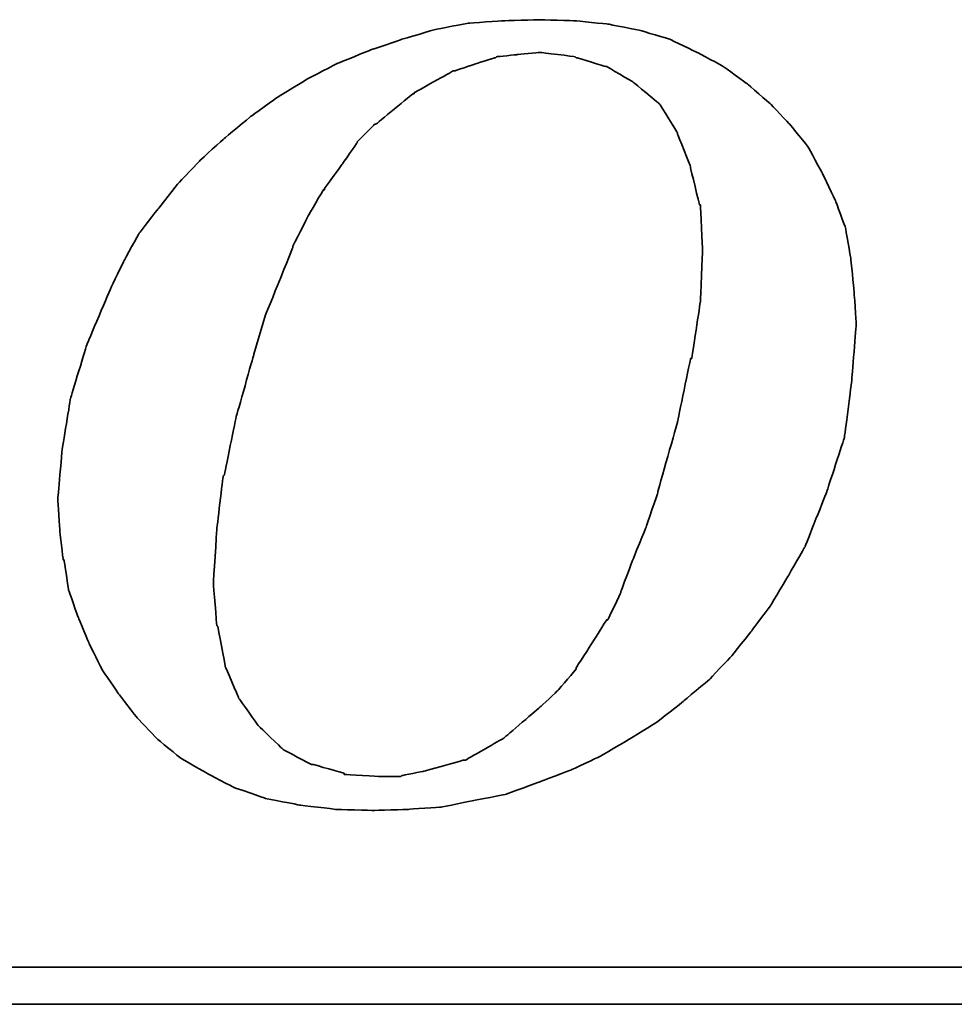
# Model space of a CAD drawing. Header units: millimetres. Extents: x -115 to 753, y -125 to 121.
# Tile 81 of 96: x 485.34 to 488.9, y 3.68 to 7.43. Entities that reach past the tile are written whole.
import ezdxf

# ---------------------------------------------------------------- set-up
doc = ezdxf.new("R2010")
doc.units = ezdxf.units.MM
doc.layers.add('DIM', color=4, linetype='Continuous')
doc.layers.add('layer 1', color=7, linetype='Continuous')

# ---------------------------------------------------------------- blocks, each defined once
blk = doc.blocks.new('TBI MOTION logo(完整正式版)')
at = {"layer": 'layer 1', "color": 22, "lineweight": 35}
for points, knots in [([(-11.34375, -6.98375), (-11.34375, -6.98375), (-10.91375, -7.43875), (-10.91375, -7.43875), (-10.91375, -7.43875), (-10.91375, -7.43875), (-10.38625, -7.87125), (-10.38625, -7.87125), (-10.38625, -7.87125), (-10.38625, -7.87125), (-9.81125, -8.20375), (-9.81125, -8.20375), (-9.81125, -8.20375), (-9.81125, -8.20375), (-9.21125, -8.51875), (-9.21125, -8.51875), (-9.21125, -8.51875), (-9.21125, -8.51875), (-8.51625, -8.75875), (-8.51625, -8.75875), (-8.51625, -8.75875), (-8.51625, -8.75875), (-7.77125, -8.90375), (-7.77125, -8.90375), (-7.77125, -8.90375), (-7.77125, -8.90375), (-6.97875, -8.99875), (-6.97875, -8.99875), (-6.97875, -8.99875), (-6.97875, -8.99875), (-6.14125, -9.02375), (-6.14125, -9.02375), (-6.14125, -9.02375), (-6.14125, -9.02375), (-5.37125, -8.99875), (-5.37125, -8.99875), (-5.37125, -8.99875), (-5.37125, -8.99875), (-4.65375, -8.94875), (-4.65375, -8.94875), (-4.65375, -8.94875), (-4.65375, -8.94875), (-3.93375, -8.80625), (-3.93375, -8.80625), (-3.93375, -8.80625), (-3.93375, -8.80625), (-3.21375, -8.66375), (-3.21375, -8.66375), (-3.21375, -8.66375), (-3.21375, -8.66375), (-2.49375, -8.39875), (-2.49375, -8.39875), (-2.49375, -8.39875), (-2.49375, -8.39875), (-1.79875, -8.13375), (-1.79875, -8.13375), (-1.79875, -8.13375), (-1.79875, -8.13375), (-1.17375, -7.84375), (-1.17375, -7.84375), (-1.17375, -7.84375), (-1.17375, -7.84375), (-0.52375, -7.46375), (-0.52375, -7.46375), (-0.52375, -7.46375), (-0.52375, -7.46375), (0.10124, -7.07875), (0.10124, -7.07875), (0.10124, -7.07875), (0.10124, -7.07875), (0.67625, -6.62375), (0.67625, -6.62375), (0.67625, -6.62375), (0.67625, -6.62375), (1.24874, -6.14375), (1.24874, -6.14375), (1.24874, -6.14375), (1.24874, -6.14375), (1.72874, -5.64125), (1.72874, -5.64125), (1.72874, -5.64125), (1.72874, -5.64125), (2.18624, -5.06375), (2.18624, -5.06375), (2.18624, -5.06375), (2.18624, -5.06375), (2.61625, -4.48874), (2.61625, -4.48874), (2.61625, -4.48874), (2.61625, -4.48874), (3.00125, -3.83874), (3.00125, -3.83874), (3.00125, -3.83874), (3.00125, -3.83874), (3.36124, -3.21374), (3.36124, -3.21374), (3.36124, -3.21374), (3.36124, -3.21374), (3.84374, -1.99125), (3.84374, -1.99125), (3.84374, -1.99125), (3.84374, -1.99125), (4.22625, -0.81875), (4.22625, -0.81875), (4.22625, -0.81875), (4.22625, -0.81875), (4.39125, 0.45624), (4.39125, 0.45624), (4.39125, 0.45624), (4.39125, 0.45624), (4.48874, 1.70124), (4.48874, 1.70124), (4.48874, 1.70124), (4.48874, 1.70124), (4.43874, 2.44625), (4.43874, 2.44625), (4.43874, 2.44625), (4.43874, 2.44625), (4.36874, 3.14125), (4.36874, 3.14125), (4.36874, 3.14125), (4.36874, 3.14125), (4.25125, 3.81125), (4.25125, 3.81125), (4.25125, 3.81125), (4.25125, 3.81125), (4.03124, 4.41125), (4.03124, 4.41125), (4.03124, 4.41125), (4.03124, 4.41125), (3.74374, 5.01125), (3.74374, 5.01125), (3.74374, 5.01125), (3.74374, 5.01125), (3.43124, 5.58875), (3.43124, 5.58875), (3.43124, 5.58875), (3.43124, 5.58875), (3.02625, 6.09125), (3.02625, 6.09125), (3.02625, 6.09125), (3.02625, 6.09125), (2.59374, 6.54875), (2.59374, 6.54875), (2.59374, 6.54875), (2.59374, 6.54875), (2.09124, 6.98125), (2.09124, 6.98125), (2.09124, 6.98125), (2.09124, 6.98125), (1.56124, 7.36625), (1.56124, 7.36625), (1.56124, 7.36625), (1.56124, 7.36625), (0.98624, 7.67625), (0.98624, 7.67625), (0.98624, 7.67625), (0.98624, 7.67625), (0.38624, 7.96375), (0.38624, 7.96375), (0.38624, 7.96375), (0.38624, 7.96375), (-0.25875, 8.15625), (-0.25875, 8.15625), (-0.25875, 8.15625), (-0.25875, 8.15625), (-0.98125, 8.30125), (-0.98125, 8.30125), (-0.98125, 8.30125), (-0.98125, 8.30125), (-1.70124, 8.37125), (-1.70124, 8.37125), (-1.70124, 8.37125), (-1.70124, 8.37125), (-2.49375, 8.39624), (-2.49375, 8.39624), (-2.49375, 8.39624), (-2.49375, 8.39624), (-3.28625, 8.37125), (-3.28625, 8.37125), (-3.28625, 8.37125), (-3.28625, 8.37125), (-4.05125, 8.32125), (-4.05125, 8.32125), (-4.05125, 8.32125), (-4.05125, 8.32125), (-4.77375, 8.18125), (-4.77375, 8.18125), (-4.77375, 8.18125), (-4.77375, 8.18125), (-5.51625, 7.96375), (-5.51625, 7.96375), (-5.51625, 7.96375), (-5.51625, 7.96375), (-6.21125, 7.72625), (-6.21125, 7.72625), (-6.21125, 7.72625), (-6.21125, 7.72625), (-6.92875, 7.43625), (-6.92875, 7.43625), (-6.92875, 7.43625), (-6.92875, 7.43625), (-7.57875, 7.10125), (-7.57875, 7.10125), (-7.57875, 7.10125), (-7.57875, 7.10125), (-8.24875, 6.69125), (-8.24875, 6.69125), (-8.24875, 6.69125), (-8.24875, 6.69125), (-8.84875, 6.26125), (-8.84875, 6.26125), (-8.84875, 6.26125), (-8.84875, 6.26125), (-9.42625, 5.78125), (-9.42625, 5.78125), (-9.42625, 5.78125), (-9.42625, 5.78125), (-9.95375, 5.30125), (-9.95375, 5.30125), (-9.95375, 5.30125), (-9.95375, 5.30125), (-10.43375, 4.79624), (-10.43375, 4.79624), (-10.43375, 4.79624), (-10.43375, 4.79624), (-10.88875, 4.22125), (-10.88875, 4.22125), (-10.88875, 4.22125), (-10.88875, 4.22125), (-11.29875, 3.69375), (-11.29875, 3.69375), (-11.29875, 3.69375), (-11.29875, 3.69375), (-11.63375, 3.09125), (-11.63375, 3.09125), (-11.63375, 3.09125), (-11.63375, 3.09125), (-11.91875, 2.49625), (-11.91875, 2.49625), (-11.91875, 2.49625), (-11.91875, 2.49625), (-12.44875, 1.24625), (-12.44875, 1.24625), (-12.44875, 1.24625), (-12.44875, 1.24625), (-12.80875, 0.06874), (-12.80875, 0.06874), (-12.80875, 0.06874), (-12.80875, 0.06874), (-12.99875, -1.07875), (-12.99875, -1.07875), (-12.99875, -1.07875), (-12.99875, -1.07875), (-13.09375, -2.18375), (-13.09375, -2.18375), (-13.09375, -2.18375), (-13.09375, -2.18375), (-13.04875, -2.85375), (-13.04875, -2.85375), (-13.04875, -2.85375), (-13.04875, -2.85375), (-12.97375, -3.50375), (-12.97375, -3.50375), (-12.97375, -3.50375), (-12.97375, -3.50375), (-12.95375, -3.50375), (-12.95375, -3.50375), (-12.95375, -3.50375), (-12.95375, -3.50375), (-12.85375, -4.17375), (-12.85375, -4.17375), (-12.85375, -4.17375), (-12.85375, -4.17375), (-12.63875, -4.77624), (-12.63875, -4.77624), (-12.63875, -4.77624), (-12.63875, -4.77624), (-12.39875, -5.35125), (-12.39875, -5.35125), (-12.39875, -5.35125), (-12.39875, -5.35125), (-12.11375, -5.92875), (-12.11375, -5.92875), (-12.11375, -5.92875), (-12.11375, -5.92875), (-11.75375, -6.45375), (-11.75375, -6.45375), (-11.75375, -6.45375), (-11.75375, -6.45375), (-11.34375, -6.98375), (-11.34375, -6.98375)], [0, 0, 0, 0, 0.01369863, 0.01369863, 0.01369863, 0.01369864, 0.02739726, 0.02739726, 0.02739726, 0.02739727, 0.04109589, 0.04109589, 0.04109589, 0.0410959, 0.05479452, 0.05479452, 0.05479452, 0.05479453, 0.06849315, 0.06849315, 0.06849315, 0.06849316, 0.08219178, 0.08219178, 0.08219178, 0.08219179, 0.09589041, 0.09589041, 0.09589041, 0.09589042, 0.10958904, 0.10958904, 0.10958904, 0.10958905, 0.12328767, 0.12328767, 0.12328767, 0.12328768, 0.1369863, 0.1369863, 0.1369863, 0.13698631, 0.15068493, 0.15068493, 0.15068493, 0.15068494, 0.16438356, 0.16438356, 0.16438356, 0.16438357, 0.17808219, 0.17808219, 0.17808219, 0.1780822, 0.19178082, 0.19178082, 0.19178082, 0.19178083, 0.20547945, 0.20547945, 0.20547945, 0.20547946, 0.21917808, 0.21917808, 0.21917808, 0.21917809, 0.23287671, 0.23287671, 0.23287671, 0.23287672, 0.24657534, 0.24657534, 0.24657534, 0.24657535, 0.26027397, 0.26027397, 0.26027397, 0.26027398, 0.2739726, 0.2739726, 0.2739726, 0.27397261, 0.28767123, 0.28767123, 0.28767123, 0.28767124, 0.30136986, 0.30136986, 0.30136986, 0.30136987, 0.31506849, 0.31506849, 0.31506849, 0.3150685, 0.32876712, 0.32876712, 0.32876712, 0.32876713, 0.34246575, 0.34246575, 0.34246575, 0.34246576, 0.35616438, 0.35616438, 0.35616438, 0.35616439, 0.36986301, 0.36986301, 0.36986301, 0.36986302, 0.38356164, 0.38356164, 0.38356164, 0.38356165, 0.39726027, 0.39726027, 0.39726027, 0.39726028, 0.4109589, 0.4109589, 0.4109589, 0.41095891, 0.42465753, 0.42465753, 0.42465753, 0.42465754, 0.43835616, 0.43835616, 0.43835616, 0.43835617, 0.45205479, 0.45205479, 0.45205479, 0.4520548, 0.46575342, 0.46575342, 0.46575342, 0.46575343, 0.47945205, 0.47945205, 0.47945205, 0.47945206, 0.49315068, 0.49315068, 0.49315068, 0.49315069, 0.50684932, 0.50684932, 0.50684932, 0.50684933, 0.52054795, 0.52054795, 0.52054795, 0.52054796, 0.53424658, 0.53424658, 0.53424658, 0.53424659, 0.54794521, 0.54794521, 0.54794521, 0.54794522, 0.56164384, 0.56164384, 0.56164384, 0.56164385, 0.57534247, 0.57534247, 0.57534247, 0.57534248, 0.5890411, 0.5890411, 0.5890411, 0.58904111, 0.60273973, 0.60273973, 0.60273973, 0.60273974, 0.61643836, 0.61643836, 0.61643836, 0.61643837, 0.63013699, 0.63013699, 0.63013699, 0.630137, 0.64383562, 0.64383562, 0.64383562, 0.64383563, 0.65753425, 0.65753425, 0.65753425, 0.65753426, 0.67123288, 0.67123288, 0.67123288, 0.67123289, 0.68493151, 0.68493151, 0.68493151, 0.68493152, 0.69863014, 0.69863014, 0.69863014, 0.69863015, 0.71232877, 0.71232877, 0.71232877, 0.71232878, 0.7260274, 0.7260274, 0.7260274, 0.72602741, 0.73972603, 0.73972603, 0.73972603, 0.73972604, 0.75342466, 0.75342466, 0.75342466, 0.75342467, 0.76712329, 0.76712329, 0.76712329, 0.7671233, 0.78082192, 0.78082192, 0.78082192, 0.78082193, 0.79452055, 0.79452055, 0.79452055, 0.79452056, 0.80821918, 0.80821918, 0.80821918, 0.80821919, 0.82191781, 0.82191781, 0.82191781, 0.82191782, 0.83561644, 0.83561644, 0.83561644, 0.83561645, 0.84931507, 0.84931507, 0.84931507, 0.84931508, 0.8630137, 0.8630137, 0.8630137, 0.86301371, 0.87671233, 0.87671233, 0.87671233, 0.87671234, 0.89041096, 0.89041096, 0.89041096, 0.89041097, 0.90410959, 0.90410959, 0.90410959, 0.9041096, 0.91780822, 0.91780822, 0.91780822, 0.91780823, 0.93150685, 0.93150685, 0.93150685, 0.93150686, 0.94520548, 0.94520548, 0.94520548, 0.94520549, 0.95890411, 0.95890411, 0.95890411, 0.95890412, 0.97260274, 0.97260274, 0.97260274, 0.97260275, 0.98630137, 0.98630137, 0.98630137, 0.98630138, 1, 1, 1, 1]), ([(-8.77875, 1.03124), (-8.77875, 1.03124), (-8.51625, 1.89625), (-8.51625, 1.89625), (-8.51625, 1.89625), (-8.51625, 1.89625), (-8.20375, 2.66375), (-8.20375, 2.66375), (-8.20375, 2.66375), (-8.20375, 2.66375), (-7.91625, 3.38125), (-7.91625, 3.38125), (-7.91625, 3.38125), (-7.91625, 3.38125), (-7.91625, 3.40624), (-7.91625, 3.40624), (-7.91625, 3.40624), (-7.91625, 3.40624), (-7.57875, 4.07624), (-7.57875, 4.07624), (-7.57875, 4.07624), (-7.57875, 4.07624), (-7.24375, 4.65125), (-7.24375, 4.65125), (-7.24375, 4.65125), (-7.24375, 4.65125), (-7.21875, 4.65125), (-7.21875, 4.65125), (-7.21875, 4.65125), (-7.21875, 4.65125), (-7.21875, 4.67624), (-7.21875, 4.67624), (-7.21875, 4.67624), (-7.21875, 4.67624), (-6.83625, 5.20375), (-6.83625, 5.20375), (-6.83625, 5.20375), (-6.83625, 5.20375), (-6.49875, 5.68625), (-6.49875, 5.68625), (-6.49875, 5.68625), (-6.49875, 5.68625), (-6.49875, 5.70625), (-6.49875, 5.70625), (-6.49875, 5.70625), (-6.49875, 5.70625), (-6.11625, 6.09125), (-6.11625, 6.09125), (-6.11625, 6.09125), (-6.11625, 6.09125), (-6.09125, 6.09125), (-6.09125, 6.09125), (-6.09125, 6.09125), (-6.09125, 6.09125), (-5.27375, 6.76625), (-5.27375, 6.76625), (-5.27375, 6.76625), (-5.27375, 6.76625), (-5.24875, 6.76625), (-5.24875, 6.76625), (-5.24875, 6.76625), (-5.24875, 6.76625), (-5.24875, 6.78625), (-5.24875, 6.78625), (-5.24875, 6.78625), (-5.24875, 6.78625), (-4.38875, 7.26624), (-4.38875, 7.26624), (-4.38875, 7.26624), (-4.38875, 7.26624), (-4.36125, 7.26624), (-4.36125, 7.26624), (-4.36125, 7.26624), (-4.36125, 7.26624), (-3.93375, 7.41125), (-3.93375, 7.41125), (-3.93375, 7.41125), (-3.93375, 7.41125), (-3.47375, 7.55625), (-3.47375, 7.55625), (-3.47375, 7.55625), (-3.47375, 7.55625), (-3.45375, 7.55625), (-3.45375, 7.55625), (-3.45375, 7.55625), (-3.45375, 7.55625), (-3.42875, 7.58124), (-3.42875, 7.58124), (-3.42875, 7.58124), (-3.42875, 7.58124), (-2.97375, 7.62625), (-2.97375, 7.62625), (-2.97375, 7.62625), (-2.97375, 7.62625), (-2.49375, 7.67625), (-2.49375, 7.67625), (-2.49375, 7.67625), (-2.49375, 7.67625), (-2.46875, 7.67625), (-2.46875, 7.67625), (-2.46875, 7.67625), (-2.46875, 7.67625), (-1.70124, 7.58124), (-1.70124, 7.58124), (-1.70124, 7.58124), (-1.70124, 7.58124), (-1.67875, 7.55625), (-1.67875, 7.55625), (-1.67875, 7.55625), (-1.67875, 7.55625), (-1.65375, 7.55625), (-1.65375, 7.55625), (-1.65375, 7.55625), (-1.65375, 7.55625), (-1.03125, 7.36625), (-1.03125, 7.36625), (-1.03125, 7.36625), (-1.03125, 7.36625), (-1.00625, 7.36625), (-1.00625, 7.36625), (-1.00625, 7.36625), (-1.00625, 7.36625), (-0.43124, 7.02624), (-0.43124, 7.02624), (-0.43124, 7.02624), (-0.43124, 7.02624), (-0.40625, 7.00624), (-0.40625, 7.00624), (-0.40625, 7.00624), (-0.40625, 7.00624), (0.12124, 6.57124), (0.12124, 6.57124), (0.12124, 6.57124), (0.12124, 6.57124), (0.14624, 6.54875), (0.14624, 6.54875), (0.14624, 6.54875), (0.14624, 6.54875), (0.17124, 6.52375), (0.17124, 6.52375), (0.17124, 6.52375), (0.17124, 6.52375), (0.55625, 5.89875), (0.55625, 5.89875), (0.55625, 5.89875), (0.55625, 5.89875), (0.55625, 5.87625), (0.55625, 5.87625), (0.55625, 5.87625), (0.55625, 5.87625), (0.84124, 5.15625), (0.84124, 5.15625), (0.84124, 5.15625), (0.84124, 5.15625), (0.84124, 5.13125), (0.84124, 5.13125), (0.84124, 5.13125), (0.84124, 5.13125), (1.03624, 4.31875), (1.03624, 4.31875), (1.03624, 4.31875), (1.03624, 4.31875), (1.05624, 4.31875), (1.05624, 4.31875), (1.05624, 4.31875), (1.05624, 4.31875), (1.05624, 4.29125), (1.05624, 4.29125), (1.05624, 4.29125), (1.05624, 4.29125), (1.10625, 3.33125), (1.10625, 3.33125), (1.10625, 3.33125), (1.10625, 3.33125), (1.10625, 3.30875), (1.10625, 3.30875), (1.10625, 3.30875), (1.10625, 3.30875), (1.05624, 2.20624), (1.05624, 2.20624), (1.05624, 2.20624), (1.05624, 2.20624), (1.05624, 2.18124), (1.05624, 2.18124), (1.05624, 2.18124), (1.05624, 2.18124), (0.86624, 0.93624), (0.86624, 0.93624), (0.86624, 0.93624), (0.86624, 0.93624), (0.84124, 0.93624), (0.84124, 0.93624), (0.84124, 0.93624), (0.84124, 0.93624), (0.55625, -0.45874), (0.55625, -0.45874), (0.55625, -0.45874), (0.55625, -0.45874), (0.12124, -1.99125), (0.12124, -1.99125), (0.12124, -1.99125), (0.12124, -1.99125), (0.12124, -2.01874), (0.12124, -2.01874), (0.12124, -2.01874), (0.12124, -2.01874), (-0.13874, -2.78375), (-0.13874, -2.78375), (-0.13874, -2.78375), (-0.13874, -2.78375), (-0.43124, -3.50375), (-0.43124, -3.50375), (-0.43124, -3.50375), (-0.43124, -3.50375), (-0.69375, -4.19875), (-0.69375, -4.19875), (-0.69375, -4.19875), (-0.69375, -4.19875), (-0.69375, -4.22375), (-0.69375, -4.22375), (-0.69375, -4.22375), (-0.69375, -4.22375), (-0.98125, -4.82374), (-0.98125, -4.82374), (-0.98125, -4.82374), (-0.98125, -4.82374), (-1.00625, -4.82374), (-1.00625, -4.82374), (-1.00625, -4.82374), (-1.00625, -4.82374), (-1.33875, -5.35125), (-1.33875, -5.35125), (-1.33875, -5.35125), (-1.33875, -5.35125), (-1.67875, -5.87875), (-1.67875, -5.87875), (-1.67875, -5.87875), (-1.67875, -5.87875), (-1.67875, -5.90375), (-1.67875, -5.90375), (-1.67875, -5.90375), (-1.67875, -5.90375), (-2.05875, -6.35875), (-2.05875, -6.35875), (-2.05875, -6.35875), (-2.05875, -6.35875), (-2.08375, -6.38375), (-2.08375, -6.38375), (-2.08375, -6.38375), (-2.08375, -6.38375), (-2.46875, -6.74375), (-2.46875, -6.74375), (-2.46875, -6.74375), (-2.46875, -6.74375), (-3.25875, -7.41625), (-3.25875, -7.41625), (-3.25875, -7.41625), (-3.25875, -7.41625), (-3.28625, -7.43875), (-3.28625, -7.43875), (-3.28625, -7.43875), (-3.28625, -7.43875), (-4.12375, -7.91875), (-4.12375, -7.91875), (-4.12375, -7.91875), (-4.12375, -7.91875), (-4.14875, -7.91875), (-4.14875, -7.91875), (-4.14875, -7.91875), (-4.14875, -7.91875), (-4.17125, -7.91875), (-4.17125, -7.91875), (-4.17125, -7.91875), (-4.17125, -7.91875), (-5.03375, -8.15875), (-5.03375, -8.15875), (-5.03375, -8.15875), (-5.03375, -8.15875), (-5.51625, -8.25625), (-5.51625, -8.25625), (-5.51625, -8.25625), (-5.51625, -8.25625), (-5.54125, -8.27875), (-5.54125, -8.27875), (-5.54125, -8.27875), (-5.54125, -8.27875), (-5.56375, -8.27875), (-5.56375, -8.27875), (-5.56375, -8.27875), (-5.56375, -8.27875), (-5.99625, -8.27875), (-5.99625, -8.27875), (-5.99625, -8.27875), (-5.99625, -8.27875), (-6.76375, -8.23125), (-6.76375, -8.23125), (-6.76375, -8.23125), (-6.76375, -8.23125), (-6.78875, -8.23125), (-6.78875, -8.23125), (-6.78875, -8.23125), (-6.78875, -8.23125), (-6.78875, -8.20375), (-6.78875, -8.20375), (-6.78875, -8.20375), (-6.78875, -8.20375), (-7.45875, -8.01375), (-7.45875, -8.01375), (-7.45875, -8.01375), (-7.45875, -8.01375), (-7.48375, -8.01375), (-7.48375, -8.01375), (-7.48375, -8.01375), (-7.48375, -8.01375), (-7.50875, -8.01375), (-7.50875, -8.01375), (-7.50875, -8.01375), (-7.50875, -8.01375), (-8.13125, -7.67875), (-8.13125, -7.67875), (-8.13125, -7.67875), (-8.13125, -7.67875), (-8.15625, -7.65375), (-8.15625, -7.65375), (-8.15625, -7.65375), (-8.15625, -7.65375), (-8.65875, -7.17375), (-8.65875, -7.17375), (-8.65875, -7.17375), (-8.65875, -7.17375), (-8.68375, -7.14875), (-8.68375, -7.14875), (-8.68375, -7.14875), (-8.68375, -7.14875), (-9.08875, -6.57375), (-9.08875, -6.57375), (-9.08875, -6.57375), (-9.08875, -6.57375), (-9.11375, -6.54875), (-9.11375, -6.54875), (-9.11375, -6.54875), (-9.11375, -6.54875), (-9.11375, -6.52875), (-9.11375, -6.52875), (-9.11375, -6.52875), (-9.11375, -6.52875), (-9.40375, -5.85375), (-9.40375, -5.85375), (-9.40375, -5.85375), (-9.40375, -5.85375), (-9.40375, -5.82875), (-9.40375, -5.82875), (-9.40375, -5.82875), (-9.40375, -5.82875), (-9.56875, -4.96875), (-9.56875, -4.96875), (-9.56875, -4.96875), (-9.56875, -4.96875), (-9.59375, -4.94375), (-9.59375, -4.94375), (-9.59375, -4.94375), (-9.59375, -4.94375), (-9.66375, -4.03375), (-9.66375, -4.03375), (-9.66375, -4.03375), (-9.66375, -4.03375), (-9.66375, -4.00875), (-9.66375, -4.00875), (-9.66375, -4.00875), (-9.66375, -4.00875), (-9.59375, -2.85375), (-9.59375, -2.85375), (-9.59375, -2.85375), (-9.59375, -2.85375), (-9.45125, -1.65875), (-9.45125, -1.65875), (-9.45125, -1.65875), (-9.45125, -1.65875), (-9.42625, -1.63375), (-9.42625, -1.63375), (-9.42625, -1.63375), (-9.42625, -1.63375), (-9.16125, -0.33875), (-9.16125, -0.33875), (-9.16125, -0.33875), (-9.16125, -0.33875), (-8.77875, 1.00624), (-8.77875, 1.00624), (-8.77875, 1.00624), (-8.77875, 1.00624), (-8.77875, 1.03124), (-8.77875, 1.03124)], [0, 0, 0, 0, 0.01020408, 0.01020408, 0.01020408, 0.01020409, 0.02040816, 0.02040816, 0.02040816, 0.02040817, 0.03061224, 0.03061224, 0.03061224, 0.03061225, 0.04081633, 0.04081633, 0.04081633, 0.04081634, 0.05102041, 0.05102041, 0.05102041, 0.05102042, 0.06122449, 0.06122449, 0.06122449, 0.0612245, 0.07142857, 0.07142857, 0.07142857, 0.07142858, 0.08163265, 0.08163265, 0.08163265, 0.08163266, 0.09183673, 0.09183673, 0.09183673, 0.09183674, 0.10204082, 0.10204082, 0.10204082, 0.10204083, 0.1122449, 0.1122449, 0.1122449, 0.11224491, 0.12244898, 0.12244898, 0.12244898, 0.12244899, 0.13265306, 0.13265306, 0.13265306, 0.13265307, 0.14285714, 0.14285714, 0.14285714, 0.14285715, 0.15306122, 0.15306122, 0.15306122, 0.15306123, 0.16326531, 0.16326531, 0.16326531, 0.16326532, 0.17346939, 0.17346939, 0.17346939, 0.1734694, 0.18367347, 0.18367347, 0.18367347, 0.18367348, 0.19387755, 0.19387755, 0.19387755, 0.19387756, 0.20408163, 0.20408163, 0.20408163, 0.20408164, 0.21428571, 0.21428571, 0.21428571, 0.21428572, 0.2244898, 0.2244898, 0.2244898, 0.22448981, 0.23469388, 0.23469388, 0.23469388, 0.23469389, 0.24489796, 0.24489796, 0.24489796, 0.24489797, 0.25510204, 0.25510204, 0.25510204, 0.25510205, 0.26530612, 0.26530612, 0.26530612, 0.26530613, 0.2755102, 0.2755102, 0.2755102, 0.27551021, 0.28571429, 0.28571429, 0.28571429, 0.2857143, 0.29591837, 0.29591837, 0.29591837, 0.29591838, 0.30612245, 0.30612245, 0.30612245, 0.30612246, 0.31632653, 0.31632653, 0.31632653, 0.31632654, 0.32653061, 0.32653061, 0.32653061, 0.32653062, 0.33673469, 0.33673469, 0.33673469, 0.3367347, 0.34693878, 0.34693878, 0.34693878, 0.34693879, 0.35714286, 0.35714286, 0.35714286, 0.35714287, 0.36734694, 0.36734694, 0.36734694, 0.36734695, 0.37755102, 0.37755102, 0.37755102, 0.37755103, 0.3877551, 0.3877551, 0.3877551, 0.38775511, 0.39795918, 0.39795918, 0.39795918, 0.39795919, 0.40816327, 0.40816327, 0.40816327, 0.40816328, 0.41836735, 0.41836735, 0.41836735, 0.41836736, 0.42857143, 0.42857143, 0.42857143, 0.42857144, 0.43877551, 0.43877551, 0.43877551, 0.43877552, 0.44897959, 0.44897959, 0.44897959, 0.4489796, 0.45918367, 0.45918367, 0.45918367, 0.45918368, 0.46938776, 0.46938776, 0.46938776, 0.46938777, 0.47959184, 0.47959184, 0.47959184, 0.47959185, 0.48979592, 0.48979592, 0.48979592, 0.48979593, 0.5, 0.5, 0.5, 0.50000001, 0.51020408, 0.51020408, 0.51020408, 0.51020409, 0.52040816, 0.52040816, 0.52040816, 0.52040817, 0.53061224, 0.53061224, 0.53061224, 0.53061225, 0.54081633, 0.54081633, 0.54081633, 0.54081634, 0.55102041, 0.55102041, 0.55102041, 0.55102042, 0.56122449, 0.56122449, 0.56122449, 0.5612245, 0.57142857, 0.57142857, 0.57142857, 0.57142858, 0.58163265, 0.58163265, 0.58163265, 0.58163266, 0.59183673, 0.59183673, 0.59183673, 0.59183674, 0.60204082, 0.60204082, 0.60204082, 0.60204083, 0.6122449, 0.6122449, 0.6122449, 0.61224491, 0.62244898, 0.62244898, 0.62244898, 0.62244899, 0.63265306, 0.63265306, 0.63265306, 0.63265307, 0.64285714, 0.64285714, 0.64285714, 0.64285715, 0.65306122, 0.65306122, 0.65306122, 0.65306123, 0.66326531, 0.66326531, 0.66326531, 0.66326532, 0.67346939, 0.67346939, 0.67346939, 0.6734694, 0.68367347, 0.68367347, 0.68367347, 0.68367348, 0.69387755, 0.69387755, 0.69387755, 0.69387756, 0.70408163, 0.70408163, 0.70408163, 0.70408164, 0.71428571, 0.71428571, 0.71428571, 0.71428572, 0.7244898, 0.7244898, 0.7244898, 0.72448981, 0.73469388, 0.73469388, 0.73469388, 0.73469389, 0.74489796, 0.74489796, 0.74489796, 0.74489797, 0.75510204, 0.75510204, 0.75510204, 0.75510205, 0.76530612, 0.76530612, 0.76530612, 0.76530613, 0.7755102, 0.7755102, 0.7755102, 0.77551021, 0.78571429, 0.78571429, 0.78571429, 0.7857143, 0.79591837, 0.79591837, 0.79591837, 0.79591838, 0.80612245, 0.80612245, 0.80612245, 0.80612246, 0.81632653, 0.81632653, 0.81632653, 0.81632654, 0.82653061, 0.82653061, 0.82653061, 0.82653062, 0.83673469, 0.83673469, 0.83673469, 0.8367347, 0.84693878, 0.84693878, 0.84693878, 0.84693879, 0.85714286, 0.85714286, 0.85714286, 0.85714287, 0.86734694, 0.86734694, 0.86734694, 0.86734695, 0.87755102, 0.87755102, 0.87755102, 0.87755103, 0.8877551, 0.8877551, 0.8877551, 0.88775511, 0.89795918, 0.89795918, 0.89795918, 0.89795919, 0.90816327, 0.90816327, 0.90816327, 0.90816328, 0.91836735, 0.91836735, 0.91836735, 0.91836736, 0.92857143, 0.92857143, 0.92857143, 0.92857144, 0.93877551, 0.93877551, 0.93877551, 0.93877552, 0.94897959, 0.94897959, 0.94897959, 0.9489796, 0.95918367, 0.95918367, 0.95918367, 0.95918368, 0.96938776, 0.96938776, 0.96938776, 0.96938777, 0.97959184, 0.97959184, 0.97959184, 0.97959185, 0.98979592, 0.98979592, 0.98979592, 0.98979593, 1, 1, 1, 1]), ([(75.90875, -9.47875), (75.90875, -9.47875), (75.90875, -12.28625), (75.90875, -12.28625), (75.90875, -12.28625), (75.90875, -12.28625), (75.90875, -12.47875), (75.90875, -12.47875), (75.90875, -12.47875), (75.90875, -12.47875), (75.71625, -12.47875), (75.71625, -12.47875), (75.71625, -12.47875), (75.71625, -12.47875), (-88.32875, -12.47875), (-88.32875, -12.47875), (-88.32875, -12.47875), (-88.32875, -12.47875), (-88.32875, -13.29375), (-88.32875, -13.29375), (-88.32875, -13.29375), (-88.32875, -13.29375), (82.89125, -13.29375), (82.89125, -13.29375), (82.89125, -13.29375), (82.89125, -13.29375), (75.90875, -9.47875), (75.90875, -9.47875)], [0, 0, 0, 0, 0.14285714, 0.14285714, 0.14285714, 0.14285715, 0.28571429, 0.28571429, 0.28571429, 0.2857143, 0.42857143, 0.42857143, 0.42857143, 0.42857144, 0.57142857, 0.57142857, 0.57142857, 0.57142858, 0.71428571, 0.71428571, 0.71428571, 0.71428572, 0.85714286, 0.85714286, 0.85714286, 0.85714287, 1, 1, 1, 1])]:
    blk.add_open_spline(points, degree=3, knots=knots, dxfattribs=at)

msp = doc.modelspace()

# ---------------------------------------------------------------- block references
at = {"layer": 'DIM', "xscale": 0.1729727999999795, "yscale": 0.1729727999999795, "zscale": 0.1729727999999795}
msp.add_blockref('TBI MOTION logo(完整正式版)', (487.7485, 5.977), dxfattribs=at)

doc.saveas('drawing.dxf')
